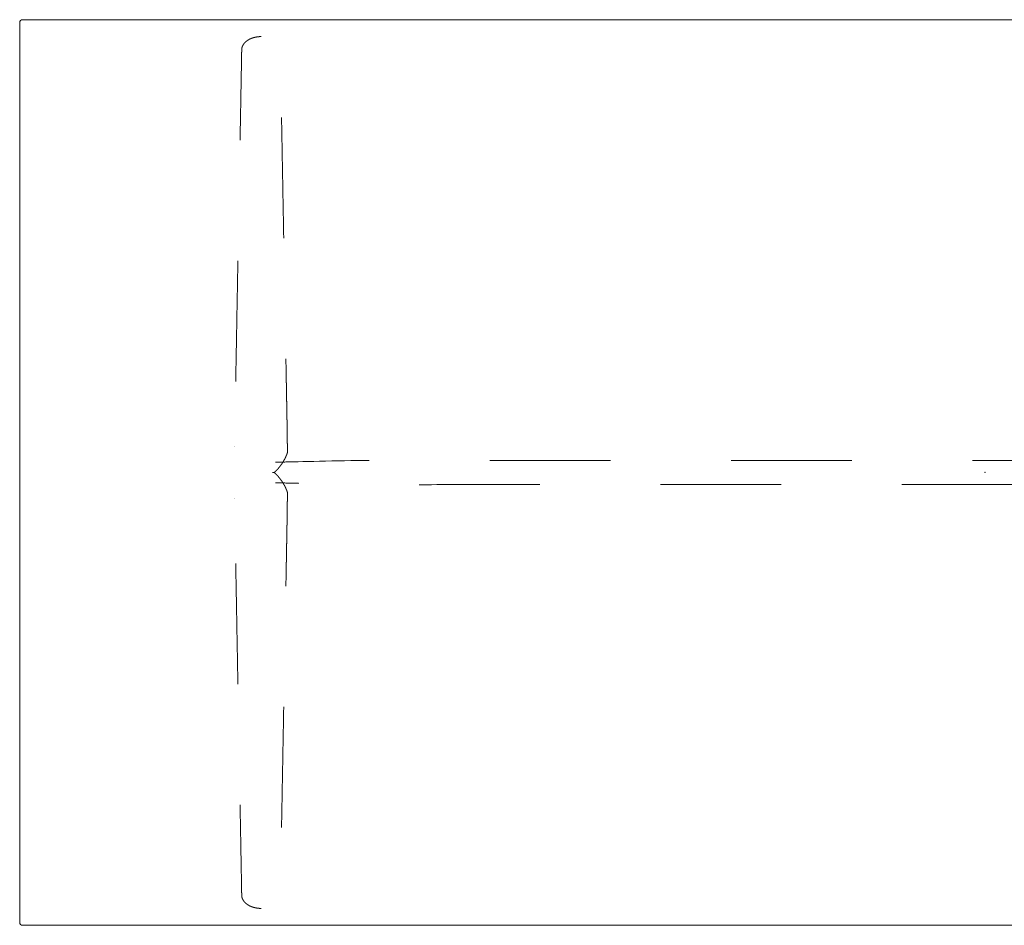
# Model space of a CAD drawing. Header units: metres. Extents: x -2 to 4.3, y -5.49 to 0.4.
# Tile 23 of 57: x -0.61 to 0.21, y -2.87 to -2.12. Entities that reach past the tile are written whole.
import ezdxf

# ---------------------------------------------------------------- set-up
doc = ezdxf.new("R2010")
doc.units = ezdxf.units.M
doc.header["$MEASUREMENT"] = 0
doc.linetypes.add('Dash Style-1', pattern=[0.10582, 0.0529, -0.05292])
for name, color, linetype, lineweight in [('72_VITRA_HRESID_D2_TB_FOOT_UNDER', 8, 'Dash Style-1', 5), ('72_VITRA_HRESID_D2_TB_TABLE_TOP', 7, 'Continuous', 5), ('D2SNAP', 1, 'Continuous', 5)]:
    doc.layers.add(name, color=color, linetype=linetype, lineweight=lineweight)
doc.layers.add('72_VITRA_INSERT', color=7, linetype='Continuous')

# ---------------------------------------------------------------- blocks, each defined once
blk = doc.blocks.new('72_VITRA_HRESID_D2_BELLEVILLE_TABLE_BISTRO_1600_X_750_FOOT_UNDER')
at = {"layer": '72_VITRA_HRESID_D2_TB_FOOT_UNDER'}
for points, weights, knots in [([(-0.6, 0.361), (-0.59958, 0.361), (-0.59916, 0.36098), (-0.59875, 0.36097), (-0.59843, 0.36095), (-0.59812, 0.36092), (-0.59781, 0.3609), (-0.59749, 0.36087), (-0.59718, 0.36083), (-0.59687, 0.36079), (-0.59666, 0.36076), (-0.59645, 0.36073), (-0.59622, 0.36069), (-0.59598, 0.36065), (-0.59564, 0.36058), (-0.5953, 0.36052), (-0.59497, 0.36044), (-0.59464, 0.36037), (-0.59442, 0.36031), (-0.59421, 0.36026), (-0.59395, 0.36018), (-0.5937, 0.36011), (-0.59344, 0.36003), (-0.59317, 0.35995), (-0.59297, 0.35988), (-0.59278, 0.35982), (-0.59258, 0.35975), (-0.59238, 0.35967), (-0.59218, 0.3596), (-0.59198, 0.35952), (-0.59178, 0.35944), (-0.59158, 0.35936), (-0.59132, 0.35924), (-0.59106, 0.35913), (-0.5908, 0.359), (-0.59055, 0.35887), (-0.59036, 0.35878), (-0.59018, 0.35868), (-0.59, 0.35859), (-0.58983, 0.35849), (-0.58966, 0.3584), (-0.5895, 0.3583), (-0.58932, 0.35819), (-0.58914, 0.35808), (-0.58896, 0.35796), (-0.58879, 0.35785), (-0.58864, 0.35774), (-0.58849, 0.35764), (-0.58833, 0.35752), (-0.58816, 0.3574), (-0.58798, 0.35726), (-0.5878, 0.35711), (-0.58763, 0.35697), (-0.58746, 0.35683), (-0.5873, 0.35668), (-0.58714, 0.35654), (-0.58699, 0.35639), (-0.58684, 0.35625), (-0.58668, 0.35609), (-0.58652, 0.35593), (-0.58638, 0.35577), (-0.58624, 0.35561), (-0.58612, 0.35546), (-0.58599, 0.35531), (-0.5859, 0.35518), (-0.5858, 0.35506), (-0.58573, 0.35496), (-0.58566, 0.35487), (-0.58556, 0.35472), (-0.58546, 0.35458), (-0.58534, 0.35439), (-0.58522, 0.35421), (-0.58513, 0.35405), (-0.58504, 0.35389), (-0.58496, 0.35373), (-0.58487, 0.35357), (-0.5848, 0.35341), (-0.58472, 0.35325), (-0.58467, 0.35314), (-0.58462, 0.35303), (-0.58457, 0.3529), (-0.58452, 0.35277), (-0.58445, 0.35259), (-0.58439, 0.35241), (-0.58433, 0.35221), (-0.58427, 0.352), (-0.58422, 0.3518), (-0.58417, 0.3516), (-0.58413, 0.35139), (-0.58409, 0.35119), (-0.58407, 0.35099), (-0.58404, 0.35079), (-0.58403, 0.35064), (-0.58402, 0.35049), (-0.58401, 0.35034), (-0.584, 0.35019), (-0.584, 0.35), (-0.58152, 0.21275), (-0.57904, 0.07551), (-0.57868, 0.05555), (-0.57832, 0.03559), (-0.5783, 0.03487), (-0.57829, 0.03416), (-0.57828, 0.03344), (-0.57827, 0.03274), (-0.57826, 0.03204), (-0.57825, 0.03137), (-0.57824, 0.03069), (-0.57824, 0.03004), (-0.57823, 0.02939), (-0.57823, 0.02876), (-0.57822, 0.02813), (-0.57822, 0.02753), (-0.57822, 0.02693), (-0.57822, 0.02636), (-0.57822, 0.02578), (-0.57822, 0.02523), (-0.57822, 0.02517), (-0.57822, 0.02512), (-0.57811, 0.02172), (-0.578, 0.01833), (-0.578, 0.01832), (-0.578, 0.0183), (-0.57797, 0.01724), (-0.57823, 0.01621), (-0.57823, 0.01621), (-0.57823, 0.01621), (-0.57823, 0.0162), (-0.57823, 0.0162), (-0.57835, 0.01572), (-0.57853, 0.01526), (-0.57853, 0.01526), (-0.57853, 0.01526), (-0.57864, 0.01496), (-0.57877, 0.01465), (-0.57889, 0.01434), (-0.57909, 0.01389), (-0.57928, 0.01344), (-0.57953, 0.01289), (-0.57979, 0.01234), (-0.58008, 0.01176), (-0.58037, 0.01118), (-0.58068, 0.01061), (-0.58099, 0.01004), (-0.58132, 0.00948), (-0.58164, 0.00892), (-0.58199, 0.00837), (-0.58234, 0.00783), (-0.5827, 0.00729), (-0.58306, 0.00676), (-0.58344, 0.00623), (-0.58382, 0.00571), (-0.58421, 0.0052), (-0.58461, 0.00468), (-0.58504, 0.00417), (-0.58546, 0.00366), (-0.58578, 0.00329), (-0.58611, 0.00293), (-0.58632, 0.0027), (-0.58652, 0.00248), (-0.58684, 0.00214), (-0.58715, 0.00181), (-0.58758, 0.00138), (-0.588, 0.00096), (-0.58845, 0.00054), (-0.58846, 0.00054), (-0.58846, 0.00053), (-0.58866, 0.00035), (-0.5889, 0.00022), (-0.589, 0.00017), (-0.58911, 0.00012), (-0.58932, 0.00001), (-0.58957, 0), (-0.58968, 0), (-0.5898, 0), (-0.58981, 0), (-0.58982, 0), (-0.6, 0), (-0.61018, 0), (-0.61019, 0), (-0.6102, 0), (-0.61032, 0), (-0.61043, 0), (-0.61068, 0.00001), (-0.61089, 0.00012), (-0.611, 0.00017), (-0.6111, 0.00022), (-0.61134, 0.00035), (-0.61154, 0.00053), (-0.61154, 0.00054), (-0.61155, 0.00054), (-0.612, 0.00096), (-0.61242, 0.00138), (-0.61285, 0.00181), (-0.61316, 0.00214), (-0.61348, 0.00248), (-0.61368, 0.0027), (-0.61389, 0.00293), (-0.61422, 0.00329), (-0.61454, 0.00366), (-0.61496, 0.00417), (-0.61539, 0.00468), (-0.61579, 0.0052), (-0.61618, 0.00571), (-0.61656, 0.00623), (-0.61694, 0.00676), (-0.6173, 0.00729), (-0.61766, 0.00783), (-0.61801, 0.00837), (-0.61836, 0.00892), (-0.61868, 0.00948), (-0.61901, 0.01004), (-0.61932, 0.01061), (-0.61963, 0.01118), (-0.61992, 0.01176), (-0.62021, 0.01234), (-0.62047, 0.01289), (-0.62072, 0.01344), (-0.62091, 0.01389), (-0.62111, 0.01434), (-0.62123, 0.01465), (-0.62136, 0.01496), (-0.62147, 0.01526), (-0.62147, 0.01526), (-0.62147, 0.01526), (-0.62165, 0.01572), (-0.62177, 0.0162), (-0.62177, 0.0162), (-0.62177, 0.01621), (-0.62177, 0.01621), (-0.62177, 0.01621), (-0.62203, 0.01724), (-0.622, 0.0183), (-0.622, 0.01832), (-0.622, 0.01833), (-0.62189, 0.02172), (-0.62178, 0.02512), (-0.62178, 0.02517), (-0.62178, 0.02523), (-0.62178, 0.02578), (-0.62178, 0.02636), (-0.62178, 0.02693), (-0.62178, 0.02753), (-0.62178, 0.02813), (-0.62177, 0.02876), (-0.62177, 0.02939), (-0.62176, 0.03004), (-0.62176, 0.03069), (-0.62175, 0.03137), (-0.62174, 0.03204), (-0.62173, 0.03274), (-0.62172, 0.03344), (-0.62171, 0.03416), (-0.6217, 0.03487), (-0.62168, 0.03559), (-0.62132, 0.05555), (-0.62096, 0.07551), (-0.61848, 0.21275), (-0.616, 0.35), (-0.616, 0.35019), (-0.61599, 0.35034), (-0.61598, 0.35049), (-0.61597, 0.35064), (-0.61596, 0.35079), (-0.61593, 0.35099), (-0.61591, 0.35119), (-0.61587, 0.35139), (-0.61583, 0.3516), (-0.61578, 0.3518), (-0.61573, 0.352), (-0.61567, 0.35221), (-0.61561, 0.35241), (-0.61555, 0.35259), (-0.61548, 0.35277), (-0.61543, 0.3529), (-0.61538, 0.35303), (-0.61533, 0.35314), (-0.61528, 0.35325), (-0.6152, 0.35341), (-0.61513, 0.35357), (-0.61504, 0.35373), (-0.61496, 0.35389), (-0.61487, 0.35405), (-0.61478, 0.35421), (-0.61466, 0.35439), (-0.61454, 0.35458), (-0.61444, 0.35472), (-0.61434, 0.35487), (-0.61427, 0.35496), (-0.6142, 0.35506), (-0.6141, 0.35518), (-0.61401, 0.35531), (-0.61388, 0.35546), (-0.61376, 0.35561), (-0.61362, 0.35577), (-0.61348, 0.35593), (-0.61332, 0.35609), (-0.61316, 0.35625), (-0.61301, 0.35639), (-0.61286, 0.35654), (-0.6127, 0.35668), (-0.61254, 0.35683), (-0.61237, 0.35697), (-0.6122, 0.35711), (-0.61202, 0.35726), (-0.61184, 0.3574), (-0.61167, 0.35752), (-0.61151, 0.35764), (-0.61136, 0.35774), (-0.61121, 0.35785), (-0.61104, 0.35796), (-0.61086, 0.35808), (-0.61068, 0.35819), (-0.6105, 0.3583), (-0.61034, 0.3584), (-0.61017, 0.35849), (-0.61, 0.35859), (-0.60982, 0.35868), (-0.60964, 0.35878), (-0.60945, 0.35887), (-0.6092, 0.359), (-0.60894, 0.35913), (-0.60868, 0.35924), (-0.60842, 0.35936), (-0.60822, 0.35944), (-0.60802, 0.35952), (-0.60782, 0.3596), (-0.60762, 0.35967), (-0.60742, 0.35975), (-0.60722, 0.35982), (-0.60703, 0.35988), (-0.60683, 0.35995), (-0.60656, 0.36003), (-0.6063, 0.36011), (-0.60605, 0.36018), (-0.60579, 0.36026), (-0.60558, 0.36031), (-0.60536, 0.36037), (-0.60503, 0.36044), (-0.6047, 0.36052), (-0.60436, 0.36058), (-0.60402, 0.36065), (-0.60378, 0.36069), (-0.60355, 0.36073), (-0.60334, 0.36076), (-0.60313, 0.36079), (-0.60282, 0.36083), (-0.60251, 0.36087), (-0.60219, 0.3609), (-0.60188, 0.36092), (-0.60157, 0.36095), (-0.60125, 0.36097), (-0.60084, 0.36098), (-0.60042, 0.361), (-0.6, 0.361)], [1, 1, 1, 1, 1, 1, 1, 1, 1, 1, 1, 1, 1, 1, 1, 1, 1, 1, 1, 1, 1, 1, 1, 1, 1, 1, 1, 1, 1, 1, 1, 1, 1, 1, 1, 1, 1, 1, 1, 1, 1, 1, 1, 1, 1, 1, 1, 1, 1, 1, 1, 1, 1, 1, 1, 1, 1, 1, 1, 1, 1, 1, 1, 1, 1, 1, 1, 1, 1, 1, 1, 1, 1, 1, 1, 1, 1, 1, 1, 1, 1, 1, 1, 1, 1, 1, 1, 1, 1, 1, 1, 1, 1, 1, 1, 1, 1, 1, 1, 1, 1, 1, 1, 1, 1, 1, 1, 1, 1, 1, 1, 1, 1, 1, 1, 1, 1, 1, 1, 1, 1, 1, 1, 0.990949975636, 1, 1, 1, 1, 1, 0.99803479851, 1, 1, 1, 1, 1, 1, 1, 1, 1, 1, 1, 1, 1, 1, 1, 1, 1, 1, 1, 1, 1, 1, 1, 1, 1, 1, 1, 1, 1, 1, 1, 1, 1, 1, 1, 1, 1, 0.990926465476, 1, 1, 1, 0.97345508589, 1, 1, 1, 0.99998029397, 1, 1, 1, 0.999980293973, 1, 1, 1, 0.97345508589, 1, 1, 1, 0.990926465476, 1, 1, 1, 1, 1, 1, 1, 1, 1, 1, 1, 1, 1, 1, 1, 1, 1, 1, 1, 1, 1, 1, 1, 1, 1, 1, 1, 1, 1, 1, 1, 1, 1, 1, 1, 1, 1, 0.998034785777, 1, 1, 1, 1, 1, 0.990949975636, 1, 1, 1, 1, 1, 1, 1, 1, 1, 1, 1, 1, 1, 1, 1, 1, 1, 1, 1, 1, 1, 1, 1, 1, 1, 1, 1, 1, 1, 1, 1, 1, 1, 1, 1, 1, 1, 1, 1, 1, 1, 1, 1, 1, 1, 1, 1, 1, 1, 1, 1, 1, 1, 1, 1, 1, 1, 1, 1, 1, 1, 1, 1, 1, 1, 1, 1, 1, 1, 1, 1, 1, 1, 1, 1, 1, 1, 1, 1, 1, 1, 1, 1, 1, 1, 1, 1, 1, 1, 1, 1, 1, 1, 1, 1, 1, 1, 1, 1, 1, 1, 1, 1, 1, 1, 1, 1, 1, 1, 1, 1, 1, 1, 1, 1, 1, 1, 1, 1, 1, 1, 1, 1], [0, 0, 0, 0.000508, 0.000508, 0.001016, 0.001016, 0.001524, 0.001524, 0.002032, 0.002032, 0.00254, 0.00254, 0.003048, 0.003048, 0.003556, 0.003556, 0.004064, 0.004064, 0.004572, 0.004572, 0.00508, 0.00508, 0.005588, 0.005588, 0.006096, 0.006096, 0.006604, 0.006604, 0.007112, 0.007112, 0.007619, 0.007619, 0.008127, 0.008127, 0.008635, 0.008635, 0.009143, 0.009143, 0.009651, 0.009651, 0.010159, 0.010159, 0.010667, 0.010667, 0.011175, 0.011175, 0.011683, 0.011683, 0.012191, 0.012191, 0.012699, 0.012699, 0.013207, 0.013207, 0.013715, 0.013715, 0.014223, 0.014223, 0.014731, 0.014731, 0.015239, 0.015239, 0.015747, 0.015747, 0.016255, 0.016255, 0.016763, 0.016763, 0.017271, 0.017271, 0.017779, 0.017779, 0.018287, 0.018287, 0.018795, 0.018795, 0.019303, 0.019303, 0.019811, 0.019811, 0.020319, 0.020319, 0.020827, 0.020827, 0.021335, 0.021335, 0.021843, 0.021843, 0.02235, 0.02235, 0.022858, 0.022858, 0.023366, 0.023366, 0.023874, 0.023874, 0.024382, 0.024382, 0.386828, 0.386828, 0.439542, 0.439542, 0.441431, 0.441431, 0.44332, 0.44332, 0.445209, 0.445209, 0.447097, 0.447097, 0.448986, 0.448986, 0.450875, 0.450875, 0.452764, 0.452764, 0.454653, 0.454653, 0.454851, 0.454851, 0.466508, 0.466508, 0.466552, 0.466552, 0.470162, 0.470162, 0.470166, 0.470166, 0.470188, 0.470188, 0.471868, 0.471868, 0.471872, 0.471872, 0.472972, 0.472972, 0.474072, 0.474072, 0.475172, 0.475172, 0.476272, 0.476272, 0.477372, 0.477372, 0.478472, 0.478472, 0.479572, 0.479572, 0.480672, 0.480672, 0.481772, 0.481772, 0.482872, 0.482872, 0.483972, 0.483972, 0.485072, 0.485072, 0.486172, 0.486172, 0.487272, 0.487272, 0.488372, 0.488372, 0.489472, 0.489472, 0.489488, 0.489488, 0.489971, 0.489971, 0.49018, 0.49018, 0.490605, 0.490605, 0.490815, 0.490815, 0.490831, 0.490831, 0.509169, 0.509169, 0.509185, 0.509185, 0.509395, 0.509395, 0.50982, 0.50982, 0.510029, 0.510029, 0.510512, 0.510512, 0.510528, 0.510528, 0.511628, 0.511628, 0.512728, 0.512728, 0.513828, 0.513828, 0.514928, 0.514928, 0.516028, 0.516028, 0.517128, 0.517128, 0.518228, 0.518228, 0.519328, 0.519328, 0.520428, 0.520428, 0.521528, 0.521528, 0.522628, 0.522628, 0.523728, 0.523728, 0.524828, 0.524828, 0.525928, 0.525928, 0.527028, 0.527028, 0.528128, 0.528128, 0.528132, 0.528132, 0.529812, 0.529812, 0.529834, 0.529834, 0.529838, 0.529838, 0.533448, 0.533448, 0.533492, 0.533492, 0.545149, 0.545149, 0.545347, 0.545347, 0.547236, 0.547236, 0.549125, 0.549125, 0.551014, 0.551014, 0.552903, 0.552903, 0.554791, 0.554791, 0.55668, 0.55668, 0.558569, 0.558569, 0.560458, 0.560458, 0.613172, 0.613172, 0.975618, 0.975618, 0.976126, 0.976126, 0.976634, 0.976634, 0.977142, 0.977142, 0.97765, 0.97765, 0.978157, 0.978157, 0.978665, 0.978665, 0.979173, 0.979173, 0.979681, 0.979681, 0.980189, 0.980189, 0.980697, 0.980697, 0.981205, 0.981205, 0.981713, 0.981713, 0.982221, 0.982221, 0.982729, 0.982729, 0.983237, 0.983237, 0.983745, 0.983745, 0.984253, 0.984253, 0.984761, 0.984761, 0.985269, 0.985269, 0.985777, 0.985777, 0.986285, 0.986285, 0.986793, 0.986793, 0.987301, 0.987301, 0.987809, 0.987809, 0.988317, 0.988317, 0.988825, 0.988825, 0.989333, 0.989333, 0.989841, 0.989841, 0.990349, 0.990349, 0.990857, 0.990857, 0.991365, 0.991365, 0.991873, 0.991873, 0.992381, 0.992381, 0.992888, 0.992888, 0.993396, 0.993396, 0.993904, 0.993904, 0.994412, 0.994412, 0.99492, 0.99492, 0.995428, 0.995428, 0.995936, 0.995936, 0.996444, 0.996444, 0.996952, 0.996952, 0.99746, 0.99746, 0.997968, 0.997968, 0.998476, 0.998476, 0.998984, 0.998984, 0.999492, 0.999492, 1, 1, 1]), ([(-0.5898, 0), (-0.58981, 0), (-0.58982, 0), (-0.58981, 0), (-0.5898, 0), (-0.58968, 0), (-0.58957, 0), (-0.58932, -0.00001), (-0.58911, -0.00012), (-0.589, -0.00017), (-0.5889, -0.00022), (-0.58866, -0.00035), (-0.58846, -0.00053), (-0.58846, -0.00054), (-0.58845, -0.00054), (-0.588, -0.00096), (-0.58758, -0.00138), (-0.58715, -0.00181), (-0.58684, -0.00214), (-0.58652, -0.00248), (-0.58632, -0.0027), (-0.58611, -0.00293), (-0.58578, -0.00329), (-0.58546, -0.00366), (-0.58504, -0.00417), (-0.58461, -0.00468), (-0.58421, -0.0052), (-0.58382, -0.00571), (-0.58344, -0.00623), (-0.58306, -0.00676), (-0.5827, -0.00729), (-0.58234, -0.00783), (-0.58199, -0.00837), (-0.58164, -0.00892), (-0.58132, -0.00948), (-0.58116, -0.00974), (-0.58102, -0.01), (0, -0.01), (0.58102, -0.01), (0.58116, -0.00974), (0.58132, -0.00948), (0.58164, -0.00892), (0.58199, -0.00837), (0.58234, -0.00783), (0.5827, -0.00729), (0.58306, -0.00676), (0.58344, -0.00623), (0.58382, -0.00571), (0.58421, -0.0052), (0.58461, -0.00468), (0.58504, -0.00417), (0.58546, -0.00366), (0.58578, -0.00329), (0.58611, -0.00293), (0.58632, -0.0027), (0.58652, -0.00248), (0.58684, -0.00214), (0.58715, -0.00181), (0.58758, -0.00138), (0.588, -0.00096), (0.58845, -0.00054), (0.58846, -0.00054), (0.58846, -0.00053), (0.58866, -0.00035), (0.5889, -0.00022), (0.589, -0.00017), (0.58911, -0.00012), (0.58932, -0.00001), (0.58957, 0), (0.58968, 0), (0.5898, 0), (0.58981, 0), (0.58982, 0), (0.58981, 0), (0.5898, 0), (0.58968, 0), (0.58957, 0), (0.58932, 0.00001), (0.58911, 0.00012), (0.589, 0.00017), (0.5889, 0.00022), (0.58866, 0.00035), (0.58846, 0.00053), (0.58846, 0.00054), (0.58845, 0.00054), (0.588, 0.00096), (0.58758, 0.00138), (0.58715, 0.00181), (0.58684, 0.00214), (0.58652, 0.00248), (0.58632, 0.0027), (0.58611, 0.00293), (0.58578, 0.00329), (0.58546, 0.00366), (0.58504, 0.00417), (0.58461, 0.00468), (0.58421, 0.0052), (0.58382, 0.00571), (0.58344, 0.00623), (0.58306, 0.00676), (0.5827, 0.00729), (0.58234, 0.00783), (0.58199, 0.00837), (0.58164, 0.00892), (0.58132, 0.00948), (0.58116, 0.00974), (0.58102, 0.01), (0, 0.01), (-0.58102, 0.01), (-0.58116, 0.00974), (-0.58132, 0.00948), (-0.58164, 0.00892), (-0.58199, 0.00837), (-0.58234, 0.00783), (-0.5827, 0.00729), (-0.58306, 0.00676), (-0.58344, 0.00623), (-0.58382, 0.00571), (-0.58421, 0.0052), (-0.58461, 0.00468), (-0.58504, 0.00417), (-0.58546, 0.00366), (-0.58578, 0.00329), (-0.58611, 0.00293), (-0.58632, 0.0027), (-0.58652, 0.00248), (-0.58684, 0.00214), (-0.58715, 0.00181), (-0.58758, 0.00138), (-0.588, 0.00096), (-0.58845, 0.00054), (-0.58846, 0.00054), (-0.58846, 0.00053), (-0.58866, 0.00035), (-0.5889, 0.00022), (-0.589, 0.00017), (-0.58911, 0.00012), (-0.58932, 0.00001), (-0.58957, 0), (-0.58968, 0), (-0.5898, 0)], [1, 0.999980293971, 1, 0.999980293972, 1, 1, 1, 0.97345508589, 1, 1, 1, 0.990926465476, 1, 1, 1, 1, 1, 1, 1, 1, 1, 1, 1, 1, 1, 1, 1, 1, 1, 1, 1, 1, 1, 1, 1, 1, 1, 1, 1, 1, 1, 1, 1, 1, 1, 1, 1, 1, 1, 1, 1, 1, 1, 1, 1, 1, 1, 1, 1, 1, 1, 1, 1, 0.990926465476, 1, 1, 1, 0.97345508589, 1, 1, 1, 0.999980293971, 1, 0.999980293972, 1, 1, 1, 0.97345508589, 1, 1, 1, 0.990926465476, 1, 1, 1, 1, 1, 1, 1, 1, 1, 1, 1, 1, 1, 1, 1, 1, 1, 1, 1, 1, 1, 1, 1, 1, 1, 1, 1, 1, 1, 1, 1, 1, 1, 1, 1, 1, 1, 1, 1, 1, 1, 1, 1, 1, 1, 1, 1, 1, 1, 1, 1, 0.990926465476, 1, 1, 1, 0.97345508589, 1, 1, 1], [0, 0, 0, 0.000008, 0.000008, 0.000016, 0.000016, 0.00012, 0.00012, 0.00033, 0.00033, 0.000434, 0.000434, 0.000672, 0.000672, 0.00068, 0.00068, 0.001224, 0.001224, 0.001768, 0.001768, 0.002312, 0.002312, 0.002856, 0.002856, 0.0034, 0.0034, 0.003944, 0.003944, 0.004487, 0.004487, 0.005031, 0.005031, 0.005575, 0.005575, 0.006119, 0.006119, 0.00637, 0.00637, 0.493646, 0.493646, 0.493897, 0.493897, 0.494441, 0.494441, 0.494985, 0.494985, 0.495529, 0.495529, 0.496072, 0.496072, 0.496616, 0.496616, 0.49716, 0.49716, 0.497704, 0.497704, 0.498248, 0.498248, 0.498792, 0.498792, 0.499336, 0.499336, 0.499344, 0.499344, 0.499582, 0.499582, 0.499686, 0.499686, 0.499896, 0.499896, 0.5, 0.5, 0.500008, 0.500008, 0.500016, 0.500016, 0.50012, 0.50012, 0.50033, 0.50033, 0.500434, 0.500434, 0.500672, 0.500672, 0.50068, 0.50068, 0.501224, 0.501224, 0.501768, 0.501768, 0.502312, 0.502312, 0.502856, 0.502856, 0.5034, 0.5034, 0.503944, 0.503944, 0.504487, 0.504487, 0.505031, 0.505031, 0.505575, 0.505575, 0.506119, 0.506119, 0.50637, 0.50637, 0.993646, 0.993646, 0.993897, 0.993897, 0.994441, 0.994441, 0.994985, 0.994985, 0.995529, 0.995529, 0.996072, 0.996072, 0.996616, 0.996616, 0.99716, 0.99716, 0.997704, 0.997704, 0.998248, 0.998248, 0.998792, 0.998792, 0.999336, 0.999336, 0.999344, 0.999344, 0.999582, 0.999582, 0.999686, 0.999686, 0.999896, 0.999896, 1, 1, 1]), ([(-0.6, -0.361), (-0.59958, -0.361), (-0.59916, -0.36098), (-0.59875, -0.36097), (-0.59843, -0.36095), (-0.59812, -0.36092), (-0.59781, -0.3609), (-0.59749, -0.36087), (-0.59718, -0.36083), (-0.59687, -0.36079), (-0.59666, -0.36076), (-0.59645, -0.36073), (-0.59622, -0.36069), (-0.59598, -0.36065), (-0.59564, -0.36058), (-0.5953, -0.36052), (-0.59497, -0.36044), (-0.59464, -0.36037), (-0.59442, -0.36031), (-0.59421, -0.36026), (-0.59395, -0.36018), (-0.5937, -0.36011), (-0.59344, -0.36003), (-0.59317, -0.35995), (-0.59297, -0.35988), (-0.59278, -0.35982), (-0.59258, -0.35975), (-0.59238, -0.35967), (-0.59218, -0.3596), (-0.59198, -0.35952), (-0.59178, -0.35944), (-0.59158, -0.35936), (-0.59132, -0.35924), (-0.59106, -0.35913), (-0.5908, -0.359), (-0.59055, -0.35887), (-0.59036, -0.35878), (-0.59018, -0.35868), (-0.59, -0.35859), (-0.58983, -0.35849), (-0.58966, -0.3584), (-0.5895, -0.3583), (-0.58932, -0.35819), (-0.58914, -0.35808), (-0.58896, -0.35796), (-0.58879, -0.35785), (-0.58864, -0.35774), (-0.58849, -0.35764), (-0.58833, -0.35752), (-0.58816, -0.3574), (-0.58798, -0.35726), (-0.5878, -0.35711), (-0.58763, -0.35697), (-0.58746, -0.35683), (-0.5873, -0.35668), (-0.58714, -0.35654), (-0.58699, -0.35639), (-0.58684, -0.35625), (-0.58668, -0.35609), (-0.58652, -0.35593), (-0.58638, -0.35577), (-0.58624, -0.35561), (-0.58612, -0.35546), (-0.58599, -0.35531), (-0.5859, -0.35518), (-0.5858, -0.35506), (-0.58573, -0.35496), (-0.58566, -0.35487), (-0.58556, -0.35472), (-0.58546, -0.35458), (-0.58534, -0.35439), (-0.58522, -0.35421), (-0.58513, -0.35405), (-0.58504, -0.35389), (-0.58496, -0.35373), (-0.58487, -0.35357), (-0.5848, -0.35341), (-0.58472, -0.35325), (-0.58467, -0.35314), (-0.58462, -0.35303), (-0.58457, -0.3529), (-0.58452, -0.35277), (-0.58445, -0.35259), (-0.58439, -0.35241), (-0.58433, -0.35221), (-0.58427, -0.352), (-0.58422, -0.3518), (-0.58417, -0.3516), (-0.58413, -0.35139), (-0.58409, -0.35119), (-0.58407, -0.35099), (-0.58404, -0.35079), (-0.58403, -0.35064), (-0.58402, -0.35049), (-0.58401, -0.35034), (-0.584, -0.35019), (-0.584, -0.35), (-0.58152, -0.21275), (-0.57904, -0.07551), (-0.57868, -0.05555), (-0.57832, -0.03559), (-0.5783, -0.03487), (-0.57829, -0.03416), (-0.57828, -0.03344), (-0.57827, -0.03274), (-0.57826, -0.03204), (-0.57825, -0.03137), (-0.57824, -0.03069), (-0.57824, -0.03004), (-0.57823, -0.02939), (-0.57823, -0.02876), (-0.57822, -0.02813), (-0.57822, -0.02753), (-0.57822, -0.02693), (-0.57822, -0.02636), (-0.57822, -0.02578), (-0.57822, -0.02523), (-0.57822, -0.02517), (-0.57822, -0.02512), (-0.57811, -0.02172), (-0.578, -0.01833), (-0.578, -0.01832), (-0.578, -0.0183), (-0.57797, -0.01724), (-0.57823, -0.01621), (-0.57823, -0.01621), (-0.57823, -0.01621), (-0.57823, -0.0162), (-0.57823, -0.0162), (-0.57835, -0.01572), (-0.57853, -0.01526), (-0.57853, -0.01526), (-0.57853, -0.01526), (-0.57864, -0.01496), (-0.57877, -0.01465), (-0.57889, -0.01434), (-0.57909, -0.01389), (-0.57928, -0.01344), (-0.57953, -0.01289), (-0.57979, -0.01234), (-0.58008, -0.01176), (-0.58037, -0.01118), (-0.58068, -0.01061), (-0.58099, -0.01004), (-0.58132, -0.00948), (-0.58164, -0.00892), (-0.58199, -0.00837), (-0.58234, -0.00783), (-0.5827, -0.00729), (-0.58306, -0.00676), (-0.58344, -0.00623), (-0.58382, -0.00571), (-0.58421, -0.0052), (-0.58461, -0.00468), (-0.58504, -0.00417), (-0.58546, -0.00366), (-0.58578, -0.00329), (-0.58611, -0.00293), (-0.58632, -0.0027), (-0.58652, -0.00248), (-0.58684, -0.00214), (-0.58715, -0.00181), (-0.58758, -0.00138), (-0.588, -0.00096), (-0.58845, -0.00054), (-0.58846, -0.00054), (-0.58846, -0.00053), (-0.58866, -0.00035), (-0.5889, -0.00022), (-0.589, -0.00017), (-0.58911, -0.00012), (-0.58932, -0.00001), (-0.58957, 0), (-0.58968, 0), (-0.5898, 0), (-0.58981, 0), (-0.58982, 0), (-0.6, 0), (-0.61018, 0), (-0.61019, 0), (-0.6102, 0), (-0.61032, 0), (-0.61043, 0), (-0.61068, -0.00001), (-0.61089, -0.00012), (-0.611, -0.00017), (-0.6111, -0.00022), (-0.61134, -0.00035), (-0.61154, -0.00053), (-0.61154, -0.00054), (-0.61155, -0.00054), (-0.612, -0.00096), (-0.61242, -0.00138), (-0.61285, -0.00181), (-0.61316, -0.00214), (-0.61348, -0.00248), (-0.61368, -0.0027), (-0.61389, -0.00293), (-0.61422, -0.00329), (-0.61454, -0.00366), (-0.61496, -0.00417), (-0.61539, -0.00468), (-0.61579, -0.0052), (-0.61618, -0.00571), (-0.61656, -0.00623), (-0.61694, -0.00676), (-0.6173, -0.00729), (-0.61766, -0.00783), (-0.61801, -0.00837), (-0.61836, -0.00892), (-0.61868, -0.00948), (-0.61901, -0.01004), (-0.61932, -0.01061), (-0.61963, -0.01118), (-0.61992, -0.01176), (-0.62021, -0.01234), (-0.62047, -0.01289), (-0.62072, -0.01344), (-0.62091, -0.01389), (-0.62111, -0.01434), (-0.62123, -0.01465), (-0.62136, -0.01496), (-0.62147, -0.01526), (-0.62147, -0.01526), (-0.62147, -0.01526), (-0.62165, -0.01572), (-0.62177, -0.0162), (-0.62177, -0.0162), (-0.62177, -0.01621), (-0.62177, -0.01621), (-0.62177, -0.01621), (-0.62203, -0.01724), (-0.622, -0.0183), (-0.622, -0.01832), (-0.622, -0.01833), (-0.62189, -0.02172), (-0.62178, -0.02512), (-0.62178, -0.02517), (-0.62178, -0.02523), (-0.62178, -0.02578), (-0.62178, -0.02636), (-0.62178, -0.02693), (-0.62178, -0.02753), (-0.62178, -0.02813), (-0.62177, -0.02876), (-0.62177, -0.02939), (-0.62176, -0.03004), (-0.62176, -0.03069), (-0.62175, -0.03137), (-0.62174, -0.03204), (-0.62173, -0.03274), (-0.62172, -0.03344), (-0.62171, -0.03416), (-0.6217, -0.03487), (-0.62168, -0.03559), (-0.62132, -0.05555), (-0.62096, -0.07551), (-0.61848, -0.21275), (-0.616, -0.35), (-0.616, -0.35019), (-0.61599, -0.35034), (-0.61598, -0.35049), (-0.61597, -0.35064), (-0.61596, -0.35079), (-0.61593, -0.35099), (-0.61591, -0.35119), (-0.61587, -0.35139), (-0.61583, -0.3516), (-0.61578, -0.3518), (-0.61573, -0.352), (-0.61567, -0.35221), (-0.61561, -0.35241), (-0.61555, -0.35259), (-0.61548, -0.35277), (-0.61543, -0.3529), (-0.61538, -0.35303), (-0.61533, -0.35314), (-0.61528, -0.35325), (-0.6152, -0.35341), (-0.61513, -0.35357), (-0.61504, -0.35373), (-0.61496, -0.35389), (-0.61487, -0.35405), (-0.61478, -0.35421), (-0.61466, -0.35439), (-0.61454, -0.35458), (-0.61444, -0.35472), (-0.61434, -0.35487), (-0.61427, -0.35496), (-0.6142, -0.35506), (-0.6141, -0.35518), (-0.61401, -0.35531), (-0.61388, -0.35546), (-0.61376, -0.35561), (-0.61362, -0.35577), (-0.61348, -0.35593), (-0.61332, -0.35609), (-0.61316, -0.35625), (-0.61301, -0.35639), (-0.61286, -0.35654), (-0.6127, -0.35668), (-0.61254, -0.35683), (-0.61237, -0.35697), (-0.6122, -0.35711), (-0.61202, -0.35726), (-0.61184, -0.3574), (-0.61167, -0.35752), (-0.61151, -0.35764), (-0.61136, -0.35774), (-0.61121, -0.35785), (-0.61104, -0.35796), (-0.61086, -0.35808), (-0.61068, -0.35819), (-0.6105, -0.3583), (-0.61034, -0.3584), (-0.61017, -0.35849), (-0.61, -0.35859), (-0.60982, -0.35868), (-0.60964, -0.35878), (-0.60945, -0.35887), (-0.6092, -0.359), (-0.60894, -0.35913), (-0.60868, -0.35924), (-0.60842, -0.35936), (-0.60822, -0.35944), (-0.60802, -0.35952), (-0.60782, -0.3596), (-0.60762, -0.35967), (-0.60742, -0.35975), (-0.60722, -0.35982), (-0.60703, -0.35988), (-0.60683, -0.35995), (-0.60656, -0.36003), (-0.6063, -0.36011), (-0.60605, -0.36018), (-0.60579, -0.36026), (-0.60558, -0.36031), (-0.60536, -0.36037), (-0.60503, -0.36044), (-0.6047, -0.36052), (-0.60436, -0.36058), (-0.60402, -0.36065), (-0.60378, -0.36069), (-0.60355, -0.36073), (-0.60334, -0.36076), (-0.60313, -0.36079), (-0.60282, -0.36083), (-0.60251, -0.36087), (-0.60219, -0.3609), (-0.60188, -0.36092), (-0.60157, -0.36095), (-0.60125, -0.36097), (-0.60084, -0.36098), (-0.60042, -0.361), (-0.6, -0.361)], [1, 1, 1, 1, 1, 1, 1, 1, 1, 1, 1, 1, 1, 1, 1, 1, 1, 1, 1, 1, 1, 1, 1, 1, 1, 1, 1, 1, 1, 1, 1, 1, 1, 1, 1, 1, 1, 1, 1, 1, 1, 1, 1, 1, 1, 1, 1, 1, 1, 1, 1, 1, 1, 1, 1, 1, 1, 1, 1, 1, 1, 1, 1, 1, 1, 1, 1, 1, 1, 1, 1, 1, 1, 1, 1, 1, 1, 1, 1, 1, 1, 1, 1, 1, 1, 1, 1, 1, 1, 1, 1, 1, 1, 1, 1, 1, 1, 1, 1, 1, 1, 1, 1, 1, 1, 1, 1, 1, 1, 1, 1, 1, 1, 1, 1, 1, 1, 1, 1, 1, 1, 1, 1, 0.990949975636, 1, 1, 1, 1, 1, 0.99803479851, 1, 1, 1, 1, 1, 1, 1, 1, 1, 1, 1, 1, 1, 1, 1, 1, 1, 1, 1, 1, 1, 1, 1, 1, 1, 1, 1, 1, 1, 1, 1, 1, 1, 1, 1, 1, 1, 0.990926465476, 1, 1, 1, 0.97345508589, 1, 1, 1, 0.99998029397, 1, 1, 1, 0.999980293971, 1, 1, 1, 0.97345508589, 1, 1, 1, 0.990926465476, 1, 1, 1, 1, 1, 1, 1, 1, 1, 1, 1, 1, 1, 1, 1, 1, 1, 1, 1, 1, 1, 1, 1, 1, 1, 1, 1, 1, 1, 1, 1, 1, 1, 1, 1, 1, 1, 0.998034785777, 1, 1, 1, 1, 1, 0.990949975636, 1, 1, 1, 1, 1, 1, 1, 1, 1, 1, 1, 1, 1, 1, 1, 1, 1, 1, 1, 1, 1, 1, 1, 1, 1, 1, 1, 1, 1, 1, 1, 1, 1, 1, 1, 1, 1, 1, 1, 1, 1, 1, 1, 1, 1, 1, 1, 1, 1, 1, 1, 1, 1, 1, 1, 1, 1, 1, 1, 1, 1, 1, 1, 1, 1, 1, 1, 1, 1, 1, 1, 1, 1, 1, 1, 1, 1, 1, 1, 1, 1, 1, 1, 1, 1, 1, 1, 1, 1, 1, 1, 1, 1, 1, 1, 1, 1, 1, 1, 1, 1, 1, 1, 1, 1, 1, 1, 1, 1, 1, 1, 1, 1, 1, 1, 1, 1, 1, 1, 1, 1, 1, 1], [0, 0, 0, 0.000508, 0.000508, 0.001016, 0.001016, 0.001524, 0.001524, 0.002032, 0.002032, 0.00254, 0.00254, 0.003048, 0.003048, 0.003556, 0.003556, 0.004064, 0.004064, 0.004572, 0.004572, 0.00508, 0.00508, 0.005588, 0.005588, 0.006096, 0.006096, 0.006604, 0.006604, 0.007112, 0.007112, 0.007619, 0.007619, 0.008127, 0.008127, 0.008635, 0.008635, 0.009143, 0.009143, 0.009651, 0.009651, 0.010159, 0.010159, 0.010667, 0.010667, 0.011175, 0.011175, 0.011683, 0.011683, 0.012191, 0.012191, 0.012699, 0.012699, 0.013207, 0.013207, 0.013715, 0.013715, 0.014223, 0.014223, 0.014731, 0.014731, 0.015239, 0.015239, 0.015747, 0.015747, 0.016255, 0.016255, 0.016763, 0.016763, 0.017271, 0.017271, 0.017779, 0.017779, 0.018287, 0.018287, 0.018795, 0.018795, 0.019303, 0.019303, 0.019811, 0.019811, 0.020319, 0.020319, 0.020827, 0.020827, 0.021335, 0.021335, 0.021843, 0.021843, 0.02235, 0.02235, 0.022858, 0.022858, 0.023366, 0.023366, 0.023874, 0.023874, 0.024382, 0.024382, 0.386828, 0.386828, 0.439542, 0.439542, 0.441431, 0.441431, 0.44332, 0.44332, 0.445209, 0.445209, 0.447097, 0.447097, 0.448986, 0.448986, 0.450875, 0.450875, 0.452764, 0.452764, 0.454653, 0.454653, 0.454851, 0.454851, 0.466508, 0.466508, 0.466552, 0.466552, 0.470162, 0.470162, 0.470166, 0.470166, 0.470188, 0.470188, 0.471868, 0.471868, 0.471872, 0.471872, 0.472972, 0.472972, 0.474072, 0.474072, 0.475172, 0.475172, 0.476272, 0.476272, 0.477372, 0.477372, 0.478472, 0.478472, 0.479572, 0.479572, 0.480672, 0.480672, 0.481772, 0.481772, 0.482872, 0.482872, 0.483972, 0.483972, 0.485072, 0.485072, 0.486172, 0.486172, 0.487272, 0.487272, 0.488372, 0.488372, 0.489472, 0.489472, 0.489488, 0.489488, 0.489971, 0.489971, 0.49018, 0.49018, 0.490605, 0.490605, 0.490815, 0.490815, 0.490831, 0.490831, 0.509169, 0.509169, 0.509185, 0.509185, 0.509395, 0.509395, 0.50982, 0.50982, 0.510029, 0.510029, 0.510512, 0.510512, 0.510528, 0.510528, 0.511628, 0.511628, 0.512728, 0.512728, 0.513828, 0.513828, 0.514928, 0.514928, 0.516028, 0.516028, 0.517128, 0.517128, 0.518228, 0.518228, 0.519328, 0.519328, 0.520428, 0.520428, 0.521528, 0.521528, 0.522628, 0.522628, 0.523728, 0.523728, 0.524828, 0.524828, 0.525928, 0.525928, 0.527028, 0.527028, 0.528128, 0.528128, 0.528132, 0.528132, 0.529812, 0.529812, 0.529834, 0.529834, 0.529838, 0.529838, 0.533448, 0.533448, 0.533492, 0.533492, 0.545149, 0.545149, 0.545347, 0.545347, 0.547236, 0.547236, 0.549125, 0.549125, 0.551014, 0.551014, 0.552903, 0.552903, 0.554791, 0.554791, 0.55668, 0.55668, 0.558569, 0.558569, 0.560458, 0.560458, 0.613172, 0.613172, 0.975618, 0.975618, 0.976126, 0.976126, 0.976634, 0.976634, 0.977142, 0.977142, 0.97765, 0.97765, 0.978157, 0.978157, 0.978665, 0.978665, 0.979173, 0.979173, 0.979681, 0.979681, 0.980189, 0.980189, 0.980697, 0.980697, 0.981205, 0.981205, 0.981713, 0.981713, 0.982221, 0.982221, 0.982729, 0.982729, 0.983237, 0.983237, 0.983745, 0.983745, 0.984253, 0.984253, 0.984761, 0.984761, 0.985269, 0.985269, 0.985777, 0.985777, 0.986285, 0.986285, 0.986793, 0.986793, 0.987301, 0.987301, 0.987809, 0.987809, 0.988317, 0.988317, 0.988825, 0.988825, 0.989333, 0.989333, 0.989841, 0.989841, 0.990349, 0.990349, 0.990857, 0.990857, 0.991365, 0.991365, 0.991873, 0.991873, 0.992381, 0.992381, 0.992888, 0.992888, 0.993396, 0.993396, 0.993904, 0.993904, 0.994412, 0.994412, 0.99492, 0.99492, 0.995428, 0.995428, 0.995936, 0.995936, 0.996444, 0.996444, 0.996952, 0.996952, 0.99746, 0.99746, 0.997968, 0.997968, 0.998476, 0.998476, 0.998984, 0.998984, 0.999492, 0.999492, 1, 1, 1])]:
    blk.add_rational_spline(points, weights, degree=2, knots=knots, dxfattribs=at)
at = {"layer": 'D2SNAP', "linetype": 'Continuous', "lineweight": 5}
blk.add_point((0, 0), dxfattribs=at)
blk = doc.blocks.new('72_VITRA_HRESID_D2_BELLEVILLE_TABLE_BISTRO_1600_X_750_TABLE_TOP')
at = {"layer": '72_VITRA_HRESID_D2_TB_TABLE_TOP', "flags": 128}
blk.add_lwpolyline([(-0.7975, -0.375), (0.7975, -0.375, 0.414214), (0.8, -0.3725), (0.8, 0.3725, 0.414214), (0.7975, 0.375), (-0.7975, 0.375, 0.414214), (-0.8, 0.3725), (-0.8, -0.3725, 0.414214), (-0.7975, -0.375)], format="xyb", close=True, dxfattribs=at)
at = {"layer": 'D2SNAP', "linetype": 'Continuous', "lineweight": 5}
blk.add_point((0, 0), dxfattribs=at)
blk = doc.blocks.new('72vitra_hresid273916F9DBE604ADC99EDCBB2CA8D50F0')
for name in ['72_VITRA_HRESID_D2_BELLEVILLE_TABLE_BISTRO_1600_X_750_TABLE_TOP', '72_VITRA_HRESID_D2_BELLEVILLE_TABLE_BISTRO_1600_X_750_FOOT_UNDER']:
    blk.add_blockref(name, (0, 0))
blk = doc.blocks.new('XCAD031892642607F421A11BAC177B909910D8')
at = {"color": 7}
blk.add_blockref('72vitra_hresid273916F9DBE604ADC99EDCBB2CA8D50F0', (0, 0), dxfattribs=at)

msp = doc.modelspace()

# ---------------------------------------------------------------- block references
at = {"layer": '72_VITRA_INSERT'}
msp.add_blockref('XCAD031892642607F421A11BAC177B909910D8', (0.19111, -2.49161), dxfattribs=at)

doc.saveas('drawing.dxf')
